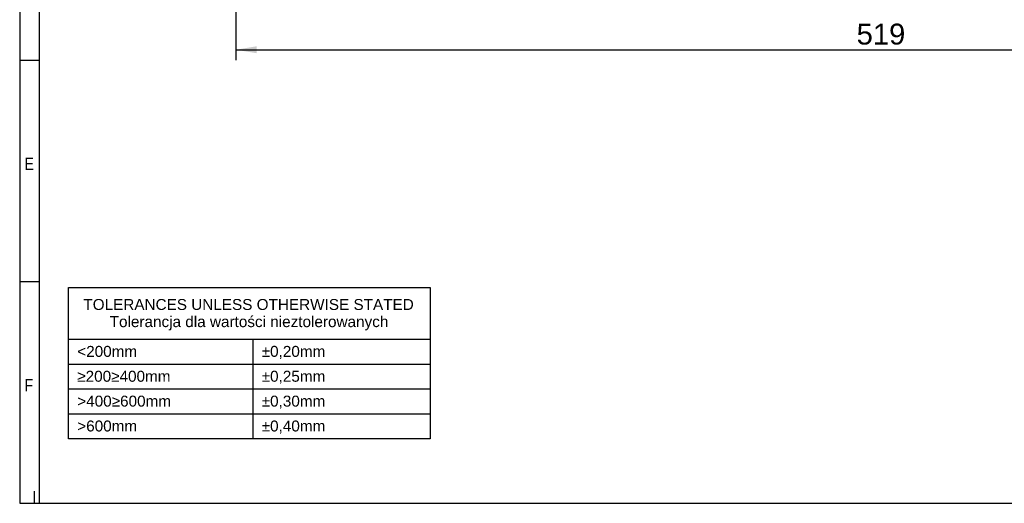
# Model space of a CAD drawing. Header units: millimetres. Extents: x 16 to 406, y 5 to 285.
# Tile 1 of 14: x 16 to 214, y 14 to 111. Entities that reach past the tile are written whole.
import ezdxf
from ezdxf.enums import TextEntityAlignment as Align

# ---------------------------------------------------------------- set-up
doc = ezdxf.new("R2010")
doc.units = ezdxf.units.MM
for name, color, linetype in [('10', 7, 'Continuous'), ('Default', 7, 'Continuous'), ('frame', 7, 'Continuous')]:
    doc.layers.add(name, color=color, linetype=linetype)
doc.styles.add('SEACAD_Arial', font='arial.ttf')
doc.dimstyles.new('ISO', dxfattribs={"dimtxt": 3.5, "dimasz": 3.5, "dimexe": 1.75, "dimexo": 0, "dimgap": 0.875, "dimtad": 1, "dimlfac": 2, "dimtxsty": 'SEACAD_Arial', "dimblk1": '_SE_FILLED', "dimblk2": '_SE_FILLED', "dimsah": 1, "dimcen": 1.75, "dimadec": 0, "dimazin": 0, "dimtfac": 0.5, "dimtdec": 3, "dimtmove": 0, "dimatfit": 3, "dimfxl": 1, "dimarcsym": 0})

# ---------------------------------------------------------------- blocks, each defined once
blk = doc.blocks.new('DMBLK15')
at = {"layer": 'Default', "linetype": 'Continuous'}
for points in [[(63.31, 104.06), (63.31, 105.46), (59.11, 104.76)], [(314.41, 104.06), (318.61, 104.76), (314.41, 105.46)]]:
    blk.add_hatch(color=7, dxfattribs=at).paths.add_polyline_path(points)
at = {"layer": 'Default', "color": 7, "linetype": 'Continuous'}
for p, q in [((59.11, 131.31), (59.11, 102.66)), ((318.61, 131.31), (318.61, 102.66)), ((59.11, 104.76), (318.61, 104.76))]:
    blk.add_line(p, q, dxfattribs=at)
at = {"layer": 'Default', "color": 7, "linetype": 'Continuous', "style": 'SEACAD_Arial'}
blk.add_text('519', height=4.2, dxfattribs=at).set_placement((183.93, 110.01), align=Align.TOP_LEFT)
blk = doc.blocks.new('_SE_FILLED')
at = {"color": 0}
blk.add_line((0, 0), (-1, 0), dxfattribs=at)
blk.add_solid([(0, 0), (-1, -0.1665), (-1, 0.1665), (0, 0)], dxfattribs=at)
blk = doc.blocks.new('SE2')
at = {"layer": 'frame', "color": 7, "linetype": 'Continuous'}
for p, q in [((25.48, 46.57), (98.19, 46.57)), ((62.55, 46.57), (62.55, 41.57)), ((25.48, 41.57), (98.19, 41.57)), ((62.55, 41.57), (62.55, 36.57)), ((25.48, 36.57), (98.19, 36.57)), ((62.55, 36.57), (62.55, 31.57)), ((25.48, 31.57), (98.19, 31.57)), ((62.55, 31.57), (62.55, 26.57))]:
    blk.add_line(p, q, dxfattribs=at)
blk.add_lwpolyline([(25.48, 26.57), (25.48, 56.98), (98.19, 56.98), (98.19, 26.57), (25.48, 26.57)], dxfattribs=at)
at = {"layer": 'frame', "color": 7, "linetype": 'Continuous', "style": 'SEACAD_Arial'}
for s, p in [('TOLERANCES UNLESS OTHERWISE STATED', (28.47, 54.65)), ('Tolerancja dla wartości nieztolerowanych', (33.76, 51.2)), ('<200mm', (27.24, 45.22)), ('±0,20mm', (64.32, 45.22)), ('≥200≥400mm', (27.24, 40.22)), ('±0,25mm', (64.32, 40.22)), ('>400≥600mm', (27.24, 35.22)), ('±0,30mm', (64.32, 35.22)), ('>600mm', (27.24, 30.22)), ('±0,40mm', (64.32, 30.22))]:
    blk.add_text(s, height=2.2, dxfattribs=at).set_placement(p, align=Align.TOP_LEFT)

msp = doc.modelspace()

# ---------------------------------------------------------------- linework, layer by layer
at = {"layer": '10', "color": 7, "linetype": 'Continuous'}
for p, q in [((19.6664, 13.5775), (19.6664, 280.5775)), ((19.6664, 102.5775), (15.6664, 102.5775)), ((19.6664, 58.0775), (15.6664, 58.0775)), ((18.6664, 13.5775), (18.6664, 15.999))]:
    msp.add_line(p, q, dxfattribs=at)
msp.add_lwpolyline([(405.6664, 13.5775), (405.6664, 284.5775), (15.6664, 284.5775), (15.6664, 13.5775), (405.6664, 13.5775)], dxfattribs=at)

# ---------------------------------------------------------------- block references
at = {"layer": 'frame'}
msp.add_blockref('SE2', (0, 0), dxfattribs=at)

# ---------------------------------------------------------------- texts
at = {"layer": '10', "char_height": 2.5, "attachment_point": 1, "style": 'SEACAD_Arial'}
for s, insert, width in [('{\\farial rounded mt|b0||i0||c0|p34;\\C7;\\H2.50000002;\\W0.8;E}', (16.6664, 83.0775), 1.793488), ('{\\farial rounded mt|b0||i0||c0|p34;\\C7;\\H2.50000002;\\W0.8;F}', (16.6664, 38.5775), 1.630445)]:
    msp.add_mtext(s, dxfattribs=dict(at, insert=insert, width=width))

# ---------------------------------------------------------------- dimensions: what is measured, and where the dimension line sits
at = {"layer": 'Default', "color": 7, "linetype": 'Continuous'}
dim = msp.add_linear_dim(base=(318.6061, 104.7627), p1=(59.1061, 138.8139), p2=(318.6061, 131.3145), text='\\A1;<>', dimstyle='ISO', override={"dimtxt": 4.2, "dimasz": 4.2, "dimexe": 2.1, "dimgap": 1.05, "dimcen": 2.1}, dxfattribs=at)
dim.commit()
dim.dimension.update_dxf_attribs({"geometry": 'DMBLK15', "text_midpoint": (188.8561, 104.7627), "dimtype": 160})

doc.saveas('drawing.dxf')
